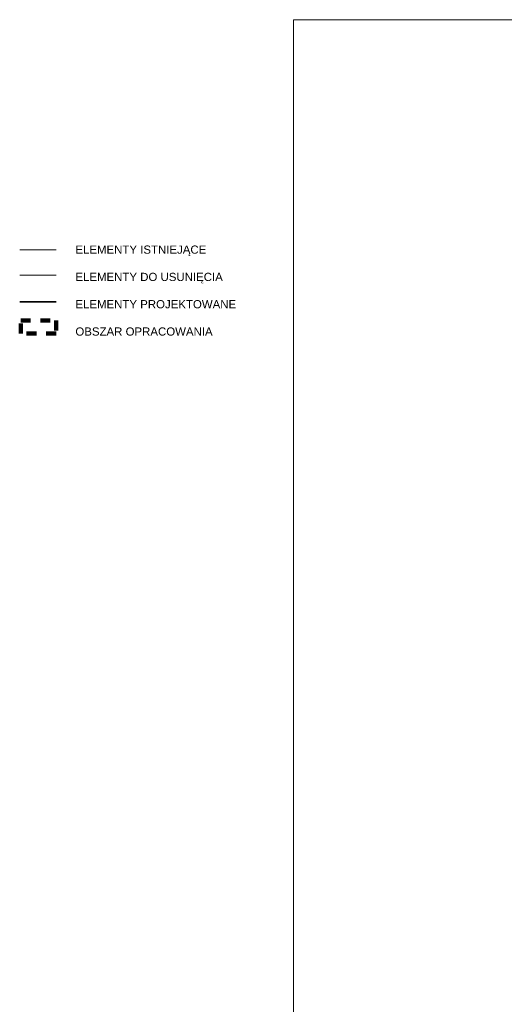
# Model space of a CAD drawing. Header units: centimetres. Extents: x -1436 to 1974, y -887 to 4352.
# Tile 17 of 105: x -1436 to -252, y 1638 to 4043. Entities that reach past the tile are written whole.
import ezdxf

# ---------------------------------------------------------------- set-up
doc = ezdxf.new("R2010")
doc.units = ezdxf.units.CM
doc.header["$MEASUREMENT"] = 0
doc.linetypes.add('Przerywana', pattern=[48, 24, -24])
for name, color, linetype, lineweight in [('0_Nr_pióra__107', 5, 'Continuous', 35), ('0_Nr_pióra__115', 1, 'Continuous', 20), ('0_Nr_pióra__15', 7, 'Continuous', 50), ('0_Nr_pióra__56', 7, 'Continuous', 20), ('131-Z Drogi_Nr_pióra__12', 7, 'Continuous', 13)]:
    doc.layers.add(name, color=color, linetype=linetype, lineweight=lineweight)
doc.layers.add('0_Nr_pióra__255', color=7, linetype='Continuous', lineweight=140, true_color=0x00a400)
doc.layers.add('131-Z Drogi', color=7, linetype='Continuous')
doc.styles.add('STYL_AUTOMATYCZNY_1', font='arial.ttf')

# ---------------------------------------------------------------- blocks, each defined once
blk = doc.blocks.new('Strop_1_1', base_point=(-767, -887.3))
at = {"layer": '131-Z Drogi_Nr_pióra__12', "color": 7, "linetype": 'Continuous', "lineweight": 13, "flags": 128}
blk.add_lwpolyline([(-767, -887.3), (1974.1, -887.3), (1974.1, 4042.6), (-767, 4042.6)], close=True, dxfattribs=at)

msp = doc.modelspace()

# ---------------------------------------------------------------- linework, layer by layer
at = {"layer": '0_Nr_pióra__107', "color": 5, "linetype": 'Continuous', "lineweight": 35}
msp.add_line((-1436.2, 3353.5), (-1347.4, 3353.5), dxfattribs=at)
at = {"layer": '0_Nr_pióra__115', "color": 1, "linetype": 'Continuous', "lineweight": 20}
msp.add_line((-1436.2, 3418.5), (-1347.4, 3418.5), dxfattribs=at)
at = {"layer": '0_Nr_pióra__255', "color": 94, "linetype": 'Przerywana', "lineweight": 140, "true_color": 0x00a400}
msp.add_lwpolyline([(-1433.7, 3307.9), (-1347.4, 3307.9), (-1347.4, 3276.3), (-1433.7, 3276.3)], close=True, dxfattribs=at)
at = {"layer": '0_Nr_pióra__56', "color": 7, "linetype": 'Continuous', "lineweight": 20}
msp.add_line((-1436.2, 3480.4), (-1347.4, 3480.4), dxfattribs=at)

# ---------------------------------------------------------------- block references
at = {"layer": '131-Z Drogi', "color": 7, "linetype": 'Continuous', "lineweight": 13}
msp.add_blockref('Strop_1_1', (-767, -887.3), dxfattribs=at)

# ---------------------------------------------------------------- texts
at = {"layer": '0_Nr_pióra__15', "color": 7, "linetype": 'Continuous', "lineweight": 50, "insert": (-1300.1, 3491.1), "char_height": 20, "attachment_point": 1, "style": 'STYL_AUTOMATYCZNY_1'}
msp.add_mtext('\\A1;{\\pql;\\fArial|b0|i0|c238|p0;\\W1.000000;ELEMENTY ISTNIEJĄCE\\P\\pql;\\fArial|b0|i0|c238|p0;\\W1.000000;\\P\\pql;\\fArial|b0|i0|c238|p0;\\W1.000000;ELEMENTY DO USUNIĘCIA\\P\\pql;\\fArial|b0|i0|c238|p0;\\W1.000000;\\P\\pql;\\fArial|b0|i0|c238|p0;\\W1.000000;ELEMENTY PROJEKTOWANE\\P\\pql;\\fArial|b0|i0|c238|p0;\\W1.000000;\\P\\pql;\\fArial|b0|i0|c238|p0;\\W1.000000;OBSZAR OPRACOWANIA\\P\\pql;\\fArial|b1|i0|c238|p0;\\W1.000000;}', dxfattribs=at)

doc.saveas('drawing.dxf')
